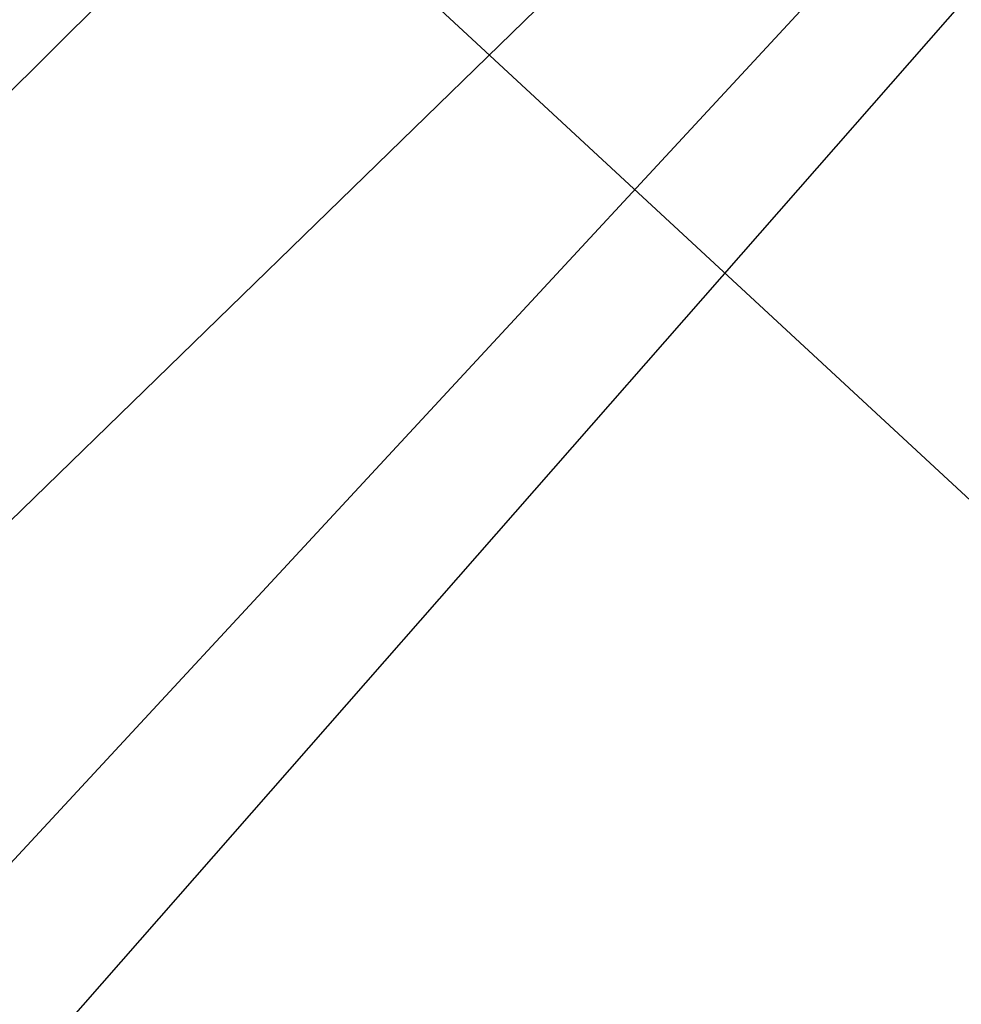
# Model space of a CAD drawing. Extents: x 432 to 817, y -34 to 84.
# Tile 193 of 218: x 468.9618 to 469.0264, y 39.5209 to 39.5884. Entities that reach past the tile are written whole.
import ezdxf

# ---------------------------------------------------------------- set-up
doc = ezdxf.new("R2010")
doc.units = 0
doc.header["$LTSCALE"] = 25.4
doc.layers.get('0').update_dxf_attribs({"color": 13, "linetype": 'CONTINUOUS'})

# ---------------------------------------------------------------- blocks, each defined once
blk = doc.blocks.new('QUEBECK-5405-5403_STL')
at = {"color": 7}
for p, q in [((41.320267, 78.590477, 72.483185), (44.509258, 78.590477, 75.926125)), ((41.320267, 78.590477, 72.483185), (44.509258, 78.590477, 75.926125)), ((40.67392, 78.279884, 71.981766), (45.339417, 78.555496, 76.520256)), ((40.67392, 78.279884, 71.981766), (45.339417, 78.555496, 76.520256)), ((45.673252, 76.691376, 70.486214), (42.005024, 76.691376, 73.883873)), ((42.005024, 76.691376, 73.883873), (45.673252, 75.191376, 70.486214)), ((42.005024, 76.691376, 73.883873), (45.673252, 75.191376, 70.486214)), ((45.673252, 76.691376, 70.486214), (42.005024, 76.691376, 73.883873)), ((42.005024, 75.191376, 73.883873), (45.673252, 75.191376, 70.486214)), ((42.005024, 75.191376, 73.883873), (45.673252, 75.191376, 70.486214)), ((44.509258, 73.292274, 75.926125), (41.320267, 73.292274, 72.483185)), ((44.509258, 73.292274, 75.926125), (41.320267, 73.292274, 72.483185)), ((36.48674, 70.55603, 67.801651), (42.765633, 70.55603, 74.057098)), ((36.48674, 70.55603, 67.801651), (42.765633, 70.55603, 74.057098)), ((36.862759, 69.556038, 67.324852), (42.765633, 69.556038, 74.057098)), ((36.862759, 69.556038, 67.324852), (42.765633, 69.556038, 74.057098))]:
    blk.add_line(p, q, dxfattribs=at)

msp = doc.modelspace()

# ---------------------------------------------------------------- block references
at = {"color": 0, "extrusion": (0, 1, -4.996e-16), "rotation": 180}
msp.add_blockref('QUEBECK-5405-5403_STL', (-426.669257, 1899.725094, -34.001705), dxfattribs=at)

doc.saveas('drawing.dxf')
